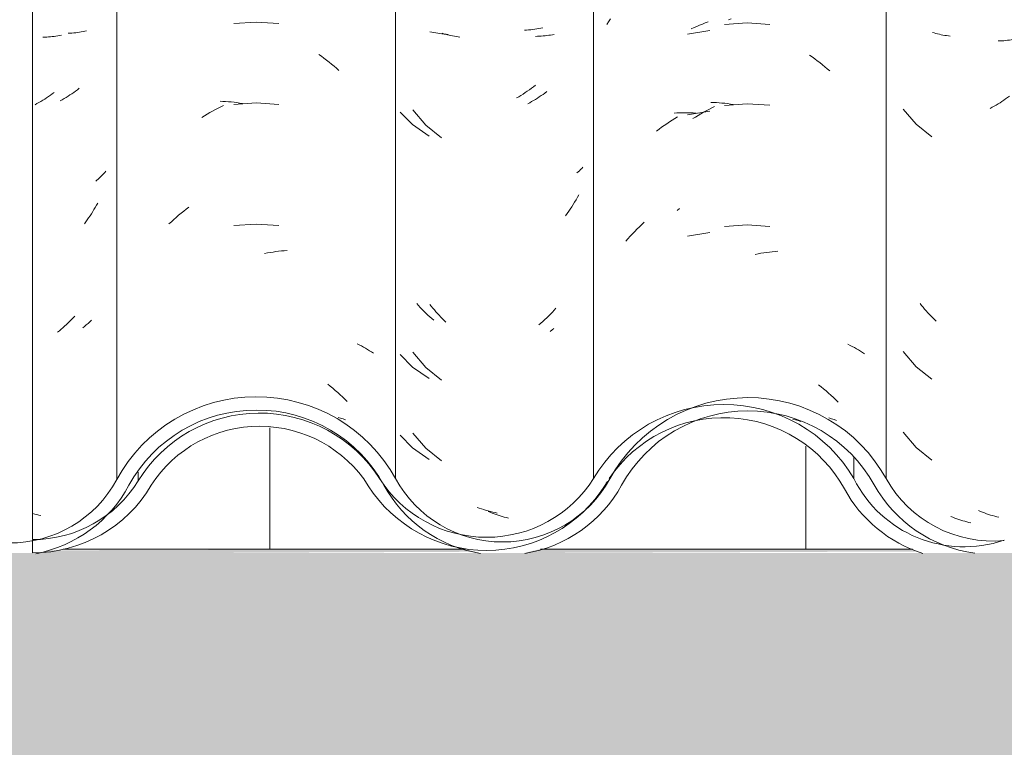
# Model space of a CAD drawing. Header units: metres. Extents: x -27.3 to 21, y -0.3 to 10.3.
# Tile 230 of 255: x 17.689 to 18.056, y 4.641 to 4.913. Entities that reach past the tile are written whole.
import ezdxf

# ---------------------------------------------------------------- set-up
doc = ezdxf.new("R2010")
doc.units = ezdxf.units.M
for name, color, linetype, lineweight in [('A-DETL-GENF', 7, 'Continuous', 5), ('A-GLAZ-CWMG', 7, 'Continuous', 5), ('A-ROOF', 7, 'Continuous', 5), ('A-ROOF-PATT', 7, 'Continuous', 5)]:
    doc.layers.add(name, color=color, linetype=linetype, lineweight=lineweight)
pattern_1 = [(0, (32.697, 1.829), (0.4064, 0.10048), [0.01676, -0.28804, 0.01676, -0.28804, -1.626]), (0, (32.697, 1.829), (0.4064, 0.10048), [-0.6096, 0.01676, -0.59284, 0.01676, -0.28804, -0.7112]), (0, (32.697, 1.829), (0.4064, 0.10048), [-1.524, 0.01676, -0.18644, 0.01676, -0.49124]), (120.277, (32.85, 1.88), (-0.2902108, 0.2961346), [0.01663, -0.28565, 0.01663, -1.898]), (120.277, (32.85, 1.88), (-0.2902108, 0.2961346), [-0.3189, -0.28565, 0.01663, -0.58792, -1.008]), (120.277, (32.85, 1.88), (-0.2902108, 0.2961346), [-1.209, 0.01663, -0.28565, 0.01663, -0.68868]), (120.277, (32.85, 1.88), (-0.2902108, 0.2961346), [-1.528, -0.18489, 0.01663, -0.48717]), (239.723, (32.9, 2.081), (-0.1161944, -0.39998585), [0.01663, -0.28565, 0.01663, -1.898]), (239.723, (32.9, 2.081), (-0.1161944, -0.39998585), [-0.3189, -0.28565, 0.01663, -0.58792, -1.008]), (239.723, (32.9, 2.081), (-0.1161944, -0.39998585), [-1.209, 0.01663, -0.28565, 0.01663, -0.68868]), (239.723, (32.9, 2.081), (-0.1161944, -0.39998585), [-1.528, -0.18489, 0.01663, -0.48717])]

# ---------------------------------------------------------------- blocks, each defined once
blk = doc.blocks.new('FP_404-FACHADA 03')
at = {"layer": 'A-GLAZ-CWMG', "color": 9, "true_color": 0xc0c0c0}
for p, q in [((23.26251, 4.90472), (23.2618, 4.9047)), ((23.26322, 4.90475), (23.26251, 4.90472)), ((23.26393, 4.9048), (23.26322, 4.90475)), ((23.26463, 4.90486), (23.26393, 4.9048)), ((23.26532, 4.90493), (23.26463, 4.90486)), ((23.26601, 4.90501), (23.26532, 4.90493)), ((23.2667, 4.9051), (23.26601, 4.90501)), ((23.26738, 4.90521), (23.2667, 4.9051)), ((23.26805, 4.90533), (23.26738, 4.90521)), ((23.26872, 4.90546), (23.26805, 4.90533)), ((23.26177, 4.8812), (23.26105, 4.88077)), ((23.26249, 4.88165), (23.26177, 4.8812)), ((23.2632, 4.88211), (23.26249, 4.88165)), ((23.2639, 4.88259), (23.2632, 4.88211)), ((23.2646, 4.88308), (23.2639, 4.88259)), ((23.2653, 4.88357), (23.2646, 4.88308)), ((23.26599, 4.88409), (23.2653, 4.88357)), ((23.2596, 4.87994), (23.25887, 4.87954)), ((23.26033, 4.88034), (23.2596, 4.87994)), ((23.26105, 4.88077), (23.26033, 4.88034)), ((23.28252, 4.8518), (23.28205, 4.8514)), ((23.28297, 4.8522), (23.28252, 4.8518)), ((23.28341, 4.85261), (23.28297, 4.8522)), ((23.28384, 4.85303), (23.28341, 4.85261)), ((23.28426, 4.85346), (23.28384, 4.85303)), ((23.28466, 4.8539), (23.28426, 4.85346)), ((23.28505, 4.85434), (23.28466, 4.8539)), ((23.28205, 4.8514), (23.28158, 4.85101)), ((23.28139, 4.84121), (23.28092, 4.84041)), ((23.28186, 4.84201), (23.28139, 4.84121)), ((23.28231, 4.84282), (23.28186, 4.84201)), ((23.27892, 4.83733), (23.27839, 4.83659)), ((23.27943, 4.83809), (23.27892, 4.83733)), ((23.27994, 4.83886), (23.27943, 4.83809)), ((23.28043, 4.83963), (23.27994, 4.83886)), ((23.28092, 4.84041), (23.28043, 4.83963)), ((23.27785, 4.83585), (23.27731, 4.83512)), ((23.27839, 4.83659), (23.27785, 4.83585)), ((23.2737, 4.80067), (23.27309, 4.80001)), ((23.26993, 4.79692), (23.26928, 4.79634)), ((23.27058, 4.79752), (23.26993, 4.79692)), ((23.27122, 4.79813), (23.27058, 4.79752)), ((23.27185, 4.79874), (23.27122, 4.79813)), ((23.27247, 4.79937), (23.27185, 4.79874)), ((23.27309, 4.80001), (23.27247, 4.79937)), ((23.26795, 4.79521), (23.26728, 4.79466)), ((23.26862, 4.79577), (23.26795, 4.79521)), ((23.26928, 4.79634), (23.26862, 4.79577)), ((23.24488, 4.72703), (23.24413, 4.72733)), ((23.24562, 4.72674), (23.24488, 4.72703)), ((23.24637, 4.72647), (23.24562, 4.72674)), ((23.24713, 4.72621), (23.24637, 4.72647)), ((23.24788, 4.72596), (23.24713, 4.72621)), ((23.24863, 4.72573), (23.24788, 4.72596)), ((23.24938, 4.72551), (23.24863, 4.72573)), ((23.25013, 4.72531), (23.24938, 4.72551)), ((23.25089, 4.72512), (23.25013, 4.72531)), ((23.25164, 4.72494), (23.25089, 4.72512))]:
    blk.add_line(p, q, dxfattribs=at)
blk = doc.blocks.new('FP_405-FACHADA 03')
at = {"layer": 'A-GLAZ-CWMG', "color": 9, "true_color": 0xc0c0c0}
for p, q in [((23.1158, 4.91079), (23.11649, 4.91186)), ((23.11649, 4.91186), (23.11719, 4.91292)), ((23.14939, 4.91012), (23.15043, 4.91057)), ((23.15043, 4.91057), (23.15148, 4.911)), ((23.15148, 4.911), (23.15253, 4.9114)), ((23.15253, 4.9114), (23.15358, 4.91179)), ((23.15422, 4.90865), (23.14588, 4.90726)), ((23.14731, 4.90918), (23.14835, 4.90966)), ((23.14835, 4.90966), (23.14939, 4.91012)), ((23.14092, 4.8778), (23.14192, 4.87786)), ((23.14192, 4.87786), (23.14293, 4.8779)), ((23.14293, 4.8779), (23.14395, 4.87793)), ((23.14395, 4.87793), (23.14497, 4.87794)), ((23.14497, 4.87794), (23.14599, 4.87793)), ((23.15422, 4.87851), (23.14588, 4.87712)), ((23.14599, 4.87793), (23.14702, 4.8779)), ((23.14702, 4.8779), (23.14806, 4.87785)), ((23.14806, 4.87785), (23.1491, 4.87778)), ((23.13725, 4.87317), (23.13823, 4.87384)), ((23.13823, 4.87384), (23.13921, 4.87449)), ((23.13921, 4.87449), (23.14021, 4.87512)), ((23.14021, 4.87512), (23.14121, 4.87574)), ((23.14121, 4.87574), (23.14221, 4.87634)), ((23.13436, 4.87105), (23.13532, 4.87178)), ((23.13532, 4.87178), (23.13628, 4.87248)), ((23.13628, 4.87248), (23.13725, 4.87317)), ((23.12884, 4.83621), (23.12974, 4.83704)), ((23.12537, 4.83275), (23.12622, 4.83364)), ((23.12622, 4.83364), (23.12708, 4.83451)), ((23.12708, 4.83451), (23.12796, 4.83537)), ((23.12796, 4.83537), (23.12884, 4.83621)), ((23.12288, 4.82998), (23.1237, 4.83092)), ((23.1237, 4.83092), (23.12453, 4.83184)), ((23.12453, 4.83184), (23.12537, 4.83275)), ((23.15422, 4.8333), (23.14588, 4.83191)), ((23.18525, 4.76354), (23.18624, 4.76331)), ((23.18624, 4.76331), (23.18721, 4.76306)), ((23.18721, 4.76306), (23.18818, 4.7628))]:
    blk.add_line(p, q, dxfattribs=at)
blk = doc.blocks.new('FP_406-FACHADA 03')
at = {"layer": 'A-GLAZ-CWMG', "color": 9, "true_color": 0xc0c0c0}
for p, q in [((23.05056, 4.90796), (23.04983, 4.90813)), ((23.0513, 4.90781), (23.05056, 4.90796)), ((23.05204, 4.90767), (23.0513, 4.90781)), ((23.0528, 4.90755), (23.05204, 4.90767)), ((23.05356, 4.90744), (23.0528, 4.90755)), ((23.05432, 4.90734), (23.05356, 4.90744)), ((23.0551, 4.90727), (23.05432, 4.90734)), ((23.05588, 4.9072), (23.0551, 4.90727)), ((23.05667, 4.90715), (23.05588, 4.9072)), ((23.08587, 4.90875), (23.08509, 4.9087)), ((23.08666, 4.90881), (23.08587, 4.90875)), ((23.08743, 4.90888), (23.08666, 4.90881)), ((23.0882, 4.90897), (23.08743, 4.90888)), ((23.08896, 4.90908), (23.0882, 4.90897)), ((23.08972, 4.9092), (23.08896, 4.90908)), ((23.09047, 4.90933), (23.08972, 4.9092)), ((23.09121, 4.90948), (23.09047, 4.90933)), ((23.09194, 4.90964), (23.09121, 4.90948)), ((23.08458, 4.88489), (23.08379, 4.88439)), ((23.08537, 4.88541), (23.08458, 4.88489)), ((23.08616, 4.88593), (23.08537, 4.88541)), ((23.08694, 4.88648), (23.08616, 4.88593)), ((23.08771, 4.88704), (23.08694, 4.88648)), ((23.08848, 4.88761), (23.08771, 4.88704)), ((23.08924, 4.8882), (23.08848, 4.88761)), ((23.08298, 4.88391), (23.08218, 4.88345)), ((23.08379, 4.88439), (23.08298, 4.88391)), ((23.03877, 4.87819), (23.04339, 4.8735)), ((23.04339, 4.8735), (23.04953, 4.86917)), ((23.10511, 4.85588), (23.10463, 4.85548)), ((23.10558, 4.85629), (23.10511, 4.85588)), ((23.10604, 4.85672), (23.10558, 4.85629)), ((23.10648, 4.85715), (23.10604, 4.85672)), ((23.10691, 4.85759), (23.10648, 4.85715)), ((23.10383, 4.8446), (23.10329, 4.84372)), ((23.10435, 4.84549), (23.10383, 4.8446)), ((23.10486, 4.84638), (23.10435, 4.84549)), ((23.10536, 4.84729), (23.10486, 4.84638)), ((23.10161, 4.84116), (23.10102, 4.84032)), ((23.10218, 4.842), (23.10161, 4.84116)), ((23.10274, 4.84286), (23.10218, 4.842)), ((23.10329, 4.84372), (23.10274, 4.84286)), ((23.10102, 4.84032), (23.10043, 4.8395)), ((23.04558, 4.80596), (23.04492, 4.80671)), ((23.04626, 4.80523), (23.04558, 4.80596)), ((23.04694, 4.80452), (23.04626, 4.80523)), ((23.04764, 4.80382), (23.04694, 4.80452)), ((23.0962, 4.80423), (23.09552, 4.80351)), ((23.09687, 4.80497), (23.0962, 4.80423)), ((23.04834, 4.80313), (23.04764, 4.80382)), ((23.04906, 4.80245), (23.04834, 4.80313)), ((23.04978, 4.80179), (23.04906, 4.80245)), ((23.05051, 4.80114), (23.04978, 4.80179)), ((23.05125, 4.80051), (23.05051, 4.80114)), ((23.09271, 4.80074), (23.09199, 4.80008)), ((23.09343, 4.80141), (23.09271, 4.80074)), ((23.09413, 4.8021), (23.09343, 4.80141)), ((23.09483, 4.80279), (23.09413, 4.8021)), ((23.09552, 4.80351), (23.09483, 4.80279)), ((23.09125, 4.79944), (23.09051, 4.79881)), ((23.09199, 4.80008), (23.09125, 4.79944)), ((23.03877, 4.78776), (23.04339, 4.78307)), ((23.04339, 4.78307), (23.04953, 4.77875)), ((23.03877, 4.75762), (23.04339, 4.75293)), ((23.04339, 4.75293), (23.04953, 4.7486)), ((23.06826, 4.73042), (23.06742, 4.73072)), ((23.0691, 4.73013), (23.06826, 4.73042)), ((23.06993, 4.72987), (23.0691, 4.73013)), ((23.07077, 4.72961), (23.06993, 4.72987)), ((23.07161, 4.72938), (23.07077, 4.72961)), ((23.07245, 4.72916), (23.07161, 4.72938)), ((23.07329, 4.72896), (23.07245, 4.72916)), ((23.07412, 4.72877), (23.07329, 4.72896)), ((23.07496, 4.7286), (23.07412, 4.72877))]:
    blk.add_line(p, q, dxfattribs=at)
blk = doc.blocks.new('FP_407-FACHADA 03')
at = {"layer": 'A-GLAZ-CWMG', "color": 9, "true_color": 0xc0c0c0}
for p, q in [((22.9156, 4.90762), (22.91489, 4.90759)), ((22.91631, 4.90766), (22.9156, 4.90762)), ((22.91701, 4.90772), (22.91631, 4.90766)), ((22.91771, 4.90778), (22.91701, 4.90772)), ((22.9184, 4.90786), (22.91771, 4.90778)), ((22.91908, 4.90795), (22.9184, 4.90786)), ((22.91976, 4.90806), (22.91908, 4.90795)), ((22.92044, 4.90818), (22.91976, 4.90806)), ((22.92111, 4.9083), (22.92044, 4.90818)), ((22.92177, 4.90844), (22.92111, 4.9083)), ((22.91628, 4.88502), (22.91557, 4.88455)), ((22.91698, 4.8855), (22.91628, 4.88502)), ((22.91768, 4.886), (22.91698, 4.8855)), ((22.91837, 4.88651), (22.91768, 4.886)), ((22.91906, 4.88703), (22.91837, 4.88651)), ((22.9127, 4.88279), (22.91198, 4.88238)), ((22.91343, 4.88321), (22.9127, 4.88279)), ((22.91415, 4.88364), (22.91343, 4.88321)), ((22.91486, 4.88409), (22.91415, 4.88364)), ((22.91557, 4.88455), (22.91486, 4.88409)), ((22.92361, 4.80053), (22.92297, 4.79993)), ((22.921, 4.79818), (22.92034, 4.79763)), ((22.92167, 4.79875), (22.921, 4.79818)), ((22.92232, 4.79933), (22.92167, 4.79875)), ((22.92297, 4.79993), (22.92232, 4.79933)), ((22.90241, 4.72822), (22.90163, 4.72844)), ((22.90319, 4.72802), (22.90241, 4.72822)), ((22.90397, 4.72783), (22.90319, 4.72802)), ((22.90475, 4.72766), (22.90397, 4.72783))]:
    blk.add_line(p, q, dxfattribs=at)
blk = doc.blocks.new('Rectangular Mullion - Telha Fibrocimento - Ondulada-V395-FACHADA 03')
at = {"layer": 'A-GLAZ-CWMG', "true_color": 0xc0c0c0}
h = blk.add_hatch(dxfattribs=at)
h.set_pattern_fill('FP_37', color=9, style=0, pattern_type=2)
h.set_pattern_definition(pattern_1)
h.paths.add_polyline_path([(23.24314, 4.71375), (23.25201, 4.714), (23.23158, 4.71951), (23.22119, 4.72561), (23.214, 4.73229), (23.20799, 4.74145), (23.19755, 4.75406), (23.18716, 4.76182), (23.17394, 4.76722), (23.15944, 4.76911), (23.14818, 4.76722), (23.14964, 4.76332), (23.14964, 4.76291), (23.15421, 4.76392), (23.16624, 4.76374), (23.17789, 4.76078), (23.19038, 4.7536), (23.19885, 4.7455), (23.21156, 4.72767), (23.22205, 4.7191), (23.23372, 4.71375), (23.24221, 4.71375)])
h.paths.add_polyline_path([(23.58556, 4.72932), (23.58695, 4.7306), (23.59097, 4.72763), (23.58744, 4.72874)])
h.paths.add_polyline_path([(23.70542, 4.76911), (23.70087, 4.76459), (23.70873, 4.7665), (23.70687, 4.76796)])
h.paths.add_polyline_path([(23.79982, 4.71375), (23.80052, 4.71424), (23.80005, 4.71517), (23.80052, 4.71645), (23.81002, 4.71846), (23.79933, 4.71874), (23.78819, 4.7219), (23.78044, 4.72583), (23.77227, 4.73279), (23.75762, 4.75291), (23.74534, 4.76272), (23.73314, 4.76844), (23.71992, 4.77125), (23.70542, 4.77075), (23.69245, 4.76722), (23.6815, 4.76162), (23.67098, 4.75257), (23.65486, 4.73104), (23.64797, 4.7253), (23.64063, 4.7205), (23.62833, 4.71608), (23.61695, 4.71466), (23.6053, 4.7161), (23.60698, 4.72069), (23.6063, 4.72104), (23.59737, 4.72564), (23.58922, 4.73269), (23.57484, 4.75282), (23.56419, 4.76195), (23.55004, 4.76871), (23.53752, 4.77158), (23.52384, 4.77153), (23.51016, 4.76818), (23.49767, 4.76171), (23.48603, 4.75098), (23.47135, 4.73104), (23.46457, 4.72519), (23.45454, 4.72017), (23.44432, 4.71775), (23.4369, 4.71742), (23.43325, 4.7161), (23.43344, 4.7178), (23.42111, 4.72134), (23.41288, 4.72578), (23.40514, 4.73259), (23.39041, 4.75377), (23.37772, 4.76431), (23.36363, 4.7709), (23.35085, 4.7738), (23.33353, 4.77286), (23.32117, 4.76947), (23.30803, 4.76207), (23.29613, 4.75012), (23.28539, 4.73401), (23.28257, 4.73023), (23.27408, 4.72325), (23.26404, 4.71846), (23.25421, 4.7162), (23.25405, 4.71505), (23.25484, 4.71375), (23.26429, 4.71375), (23.26885, 4.71517), (23.27926, 4.72096), (23.28914, 4.73068), (23.30231, 4.75012), (23.31405, 4.75997), (23.32447, 4.76545), (23.33768, 4.76873), (23.35147, 4.76873), (23.36559, 4.76502), (23.37807, 4.75801), (23.38678, 4.75036), (23.40251, 4.72835), (23.4104, 4.72139), (23.42289, 4.71535), (23.42937, 4.71375), (23.44877, 4.71375), (23.45678, 4.71567), (23.46721, 4.72164), (23.46624, 4.72295), (23.46885, 4.72399), (23.46819, 4.72259), (23.47277, 4.72642), (23.47685, 4.72942), (23.49099, 4.74938), (23.50069, 4.75776), (23.51392, 4.76406), (23.52464, 4.76665), (23.53794, 4.76656), (23.55165, 4.76282), (23.56148, 4.75779), (23.5712, 4.74943), (23.57941, 4.73856), (23.58454, 4.73235), (23.5839, 4.73165), (23.58624, 4.72874), (23.5884, 4.72687), (23.59413, 4.7254), (23.59285, 4.72303), (23.59553, 4.72104), (23.60698, 4.71563), (23.61705, 4.71375), (23.63117, 4.71375), (23.6423, 4.71687), (23.65288, 4.72283), (23.66163, 4.73104), (23.67468, 4.74925), (23.6843, 4.75752), (23.69562, 4.76332), (23.69401, 4.76762), (23.70744, 4.76885), (23.72081, 4.76686), (23.72117, 4.76625), (23.73494, 4.76249), (23.74517, 4.75706), (23.75414, 4.74941), (23.76851, 4.72953), (23.77773, 4.7217), (23.7889, 4.7162), (23.79957, 4.71375)])
h.paths.add_polyline_path([(23.81129, 4.71375), (23.81456, 4.71419), (23.82481, 4.71699), (23.83408, 4.72167), (23.84438, 4.73104), (23.8556, 4.7465), (23.86267, 4.75255), (23.87099, 4.75679), (23.88172, 4.75897), (23.89003, 4.75883), (23.90025, 4.75592), (23.90686, 4.75255), (23.91394, 4.7465), (23.92642, 4.72948), (23.93713, 4.72104), (23.94824, 4.71605), (23.95886, 4.71382), (23.96958, 4.71382), (23.97239, 4.71448), (23.96709, 4.71579), (23.96075, 4.71869), (23.95768, 4.71893), (23.9461, 4.72209), (23.93849, 4.72584), (23.92994, 4.73306), (23.91757, 4.7499), (23.90961, 4.75669), (23.89912, 4.7617), (23.88945, 4.76388), (23.87951, 4.76388), (23.86715, 4.76035), (23.85843, 4.7554), (23.85196, 4.7499), (23.83954, 4.73279), (23.82481, 4.72057), (23.81172, 4.71413), (23.81027, 4.71375)])
h.paths.add_polyline_path([(22.90415, 4.71408), (22.91484, 4.71547), (22.92716, 4.72051), (22.93774, 4.72852), (22.95354, 4.74814), (22.96418, 4.75548), (22.97468, 4.75952), (22.98641, 4.76096), (22.99912, 4.75913), (23.00952, 4.75503), (23.01923, 4.748), (23.0363, 4.72793), (23.04584, 4.72104), (23.05812, 4.71665), (23.04687, 4.72303), (23.04815, 4.7254), (23.04242, 4.72687), (23.03835, 4.73104), (23.03792, 4.73165), (23.03828, 4.73269), (23.02094, 4.75282), (23.00952, 4.76031), (22.99912, 4.76432), (22.98579, 4.76588), (22.97248, 4.76406), (22.95843, 4.75776), (22.94808, 4.74938), (22.93306, 4.73104), (22.92287, 4.72399), (22.92026, 4.72295), (22.92123, 4.72164), (22.91954, 4.72017), (22.90869, 4.71517)])
h.paths.add_polyline_path([(23.07107, 4.71464), (23.08411, 4.71631), (23.09793, 4.72234), (23.1082, 4.73045), (23.11982, 4.74534), (23.12539, 4.75291), (23.13567, 4.7617), (23.14698, 4.76749), (23.14494, 4.76722), (23.13143, 4.7617), (23.11982, 4.75291), (23.10338, 4.73235), (23.09287, 4.72504), (23.08235, 4.72099), (23.07097, 4.71956), (23.06088, 4.72037), (23.05976, 4.71604), (23.07097, 4.71466)])
h.paths.add_polyline_path([(23.97923, 4.7161), (23.98115, 4.71655), (23.99359, 4.7234), (24.00199, 4.73104), (24.00788, 4.73897), (24.0042, 4.74263), (23.99802, 4.73377), (23.9899, 4.72659), (23.97942, 4.72129), (23.97248, 4.71952), (23.97942, 4.71775), (23.97932, 4.71691)])
h.paths.add_polyline_path([(23.96966, 4.71621), (23.97693, 4.71739), (23.96974, 4.71866), (23.96971, 4.7178)])
h.paths.add_polyline_path([(23.42368, 4.71621), (23.42377, 4.71882), (23.43095, 4.71739), (23.42375, 4.71622)])
h.paths.add_polyline_path([(23.45962, 4.71915), (23.4595, 4.72026), (23.46046, 4.72017)])
h.paths.add_polyline_path([(22.91364, 4.71915), (22.91484, 4.72079), (22.9133, 4.72017)])
h.paths.add_polyline_path([(23.04512, 4.72759), (23.04097, 4.7306), (23.03958, 4.72932), (23.04324, 4.72818)])
h.paths.add_polyline_path([(23.15489, 4.76459), (23.15956, 4.76901), (23.16297, 4.76632), (23.16146, 4.76618), (23.15928, 4.76566)])
at = {"layer": 'A-GLAZ-CWMG'}
for p, q in [((23.11089, 5.05868), (23.11089, 4.74145)), ((22.90163, 5.03592), (22.90163, 4.71869)), ((23.20799, 4.74955), (23.20799, 4.74145)), ((22.94102, 4.74379), (22.94102, 4.74056)), ((22.90163, 4.71853), (22.90163, 4.71375))]:
    blk.add_line(p, q, dxfattribs=at)
for centre, major_axis, start_param, end_param in [((23.15944, 4.71361), (0.05612, 0), 0.525465, 2.616128), ((22.98631, 4.71361), (0.05286, 0), 0.561652, 2.599777), ((23.15944, 4.71361), (0.05114, 0), 0.49447, 2.558228), ((22.98631, 4.71361), (0.04788, 0), 0.560893, 2.57643), ((22.90163, 4.76432), (0.04614, 0), 4.712389, 5.735618), ((22.90163, 4.76432), (0.05114, 0), 4.712389, 5.75804), ((23.07097, 4.76612), (0.05205, 0), 3.701092, 5.7276), ((23.07097, 4.76612), (0.04708, 0), 3.700093, 5.724685), ((23.15944, 4.71361), (0.05114, 0), 2.583273, 2.616374), ((23.24921, 4.76139), (0.04589, 0), 3.596619, 5.041436), ((23.24921, 4.76139), (0.0508, 0), 3.634676, 4.401426)]:
    blk.add_ellipse(centre, major_axis=major_axis, ratio=0.988936, start_param=start_param, end_param=end_param, dxfattribs=at)
for name in ['FP_405-FACHADA 03', 'FP_406-FACHADA 03', 'FP_407-FACHADA 03', 'FP_404-FACHADA 03']:
    blk.add_blockref(name, (0, 0), dxfattribs=at)
blk = doc.blocks.new('FP_411-FACHADA 03')
at = {"layer": 'A-GLAZ-CWMG', "color": 9, "true_color": 0xc0c0c0}
for p, q in [((23.23795, 4.90767), (23.23732, 4.90786)), ((23.23858, 4.9075), (23.23795, 4.90767)), ((23.23923, 4.90733), (23.23858, 4.9075)), ((23.23988, 4.90717), (23.23923, 4.90733)), ((23.24054, 4.90703), (23.23988, 4.90717)), ((23.24121, 4.9069), (23.24054, 4.90703)), ((23.24188, 4.90678), (23.24121, 4.9069)), ((23.24255, 4.90667), (23.24188, 4.90678)), ((23.24324, 4.90658), (23.24255, 4.90667)), ((23.24393, 4.9065), (23.24324, 4.90658)), ((23.22638, 4.87931), (23.23122, 4.87363)), ((23.23122, 4.87363), (23.23703, 4.86893)), ((23.23322, 4.80603), (23.23265, 4.80674)), ((23.23379, 4.80534), (23.23322, 4.80603)), ((23.23437, 4.80465), (23.23379, 4.80534)), ((23.23496, 4.80398), (23.23437, 4.80465)), ((23.23556, 4.80331), (23.23496, 4.80398)), ((23.23617, 4.80266), (23.23556, 4.80331)), ((23.23679, 4.80202), (23.23617, 4.80266)), ((23.23741, 4.80139), (23.23679, 4.80202)), ((23.23804, 4.80077), (23.23741, 4.80139)), ((23.23868, 4.80016), (23.23804, 4.80077)), ((23.22638, 4.78888), (23.23122, 4.7832)), ((23.23122, 4.7832), (23.23703, 4.7785)), ((23.22638, 4.75873), (23.23122, 4.75306)), ((23.23122, 4.75306), (23.23703, 4.74836)), ((23.25525, 4.7292), (23.2545, 4.72951)), ((23.256, 4.72891), (23.25525, 4.7292)), ((23.25675, 4.72863), (23.256, 4.72891)), ((23.2575, 4.72836), (23.25675, 4.72863)), ((23.25825, 4.72811), (23.2575, 4.72836)), ((23.259, 4.72787), (23.25825, 4.72811)), ((23.25975, 4.72764), (23.259, 4.72787)), ((23.2605, 4.72743), (23.25975, 4.72764)), ((23.26126, 4.72723), (23.2605, 4.72743)), ((23.26201, 4.72705), (23.26126, 4.72723))]:
    blk.add_line(p, q, dxfattribs=at)
blk = doc.blocks.new('FP_412-FACHADA 03')
at = {"layer": 'A-GLAZ-CWMG', "color": 9, "true_color": 0xc0c0c0}
for p, q in [((23.16815, 4.91143), (23.15971, 4.91079)), ((23.16117, 4.91257), (23.16222, 4.91296)), ((23.17659, 4.91089), (23.16815, 4.91143)), ((23.19145, 4.89943), (23.19242, 4.89875)), ((23.19242, 4.89875), (23.19339, 4.89805)), ((23.19339, 4.89805), (23.19434, 4.89734)), ((23.19434, 4.89734), (23.19529, 4.8966)), ((23.19529, 4.8966), (23.19623, 4.89585)), ((23.19623, 4.89585), (23.19716, 4.89508)), ((23.19716, 4.89508), (23.19808, 4.8943)), ((23.19808, 4.8943), (23.199, 4.8935)), ((23.15464, 4.88179), (23.15567, 4.88176)), ((23.15567, 4.88176), (23.15671, 4.88171)), ((23.15671, 4.88171), (23.15774, 4.88164)), ((23.15774, 4.88164), (23.15879, 4.88155)), ((23.15879, 4.88155), (23.15983, 4.88144)), ((23.16815, 4.88129), (23.15971, 4.88064)), ((23.15983, 4.88144), (23.16088, 4.88132)), ((23.16088, 4.88132), (23.16193, 4.88117)), ((23.16193, 4.88117), (23.16298, 4.88101)), ((23.17659, 4.88075), (23.16815, 4.88129)), ((23.14985, 4.87694), (23.15085, 4.87753)), ((23.15085, 4.87753), (23.15187, 4.8781)), ((23.15187, 4.8781), (23.15289, 4.87865)), ((23.15289, 4.87865), (23.15391, 4.87919)), ((23.15391, 4.87919), (23.15494, 4.87971)), ((23.15494, 4.87971), (23.15597, 4.88021)), ((23.14785, 4.87571), (23.14885, 4.87633)), ((23.14885, 4.87633), (23.14985, 4.87694)), ((23.14204, 4.84146), (23.14299, 4.84218)), ((23.16815, 4.83608), (23.15971, 4.83543)), ((23.17659, 4.83553), (23.16815, 4.83608)), ((23.17648, 4.82596), (23.17753, 4.82608)), ((23.17753, 4.82608), (23.17858, 4.82618)), ((23.17858, 4.82618), (23.17962, 4.82627)), ((23.17122, 4.82509), (23.17227, 4.8253)), ((23.17227, 4.8253), (23.17333, 4.8255)), ((23.17333, 4.8255), (23.17438, 4.82567)), ((23.17438, 4.82567), (23.17543, 4.82583)), ((23.17543, 4.82583), (23.17648, 4.82596)), ((23.20575, 4.79155), (23.20656, 4.79115)), ((23.20656, 4.79115), (23.20737, 4.79074)), ((23.20737, 4.79074), (23.20816, 4.79032)), ((23.20816, 4.79032), (23.20894, 4.78988)), ((23.20894, 4.78988), (23.20971, 4.78943)), ((23.20971, 4.78943), (23.21046, 4.78896)), ((23.21046, 4.78896), (23.2112, 4.78849)), ((23.2112, 4.78849), (23.21193, 4.78799)), ((23.1948, 4.77641), (23.19575, 4.77567)), ((23.19575, 4.77567), (23.19668, 4.77491)), ((23.19668, 4.77491), (23.19761, 4.77414)), ((23.19761, 4.77414), (23.19852, 4.77335)), ((23.19852, 4.77335), (23.19943, 4.77254)), ((23.19943, 4.77254), (23.20033, 4.77172)), ((23.20033, 4.77172), (23.20122, 4.77088)), ((23.20122, 4.77088), (23.20209, 4.77002)), ((23.19867, 4.76407), (23.19962, 4.76378)), ((23.19962, 4.76378), (23.20057, 4.76348)), ((23.20057, 4.76348), (23.2015, 4.76316))]:
    blk.add_line(p, q, dxfattribs=at)
blk = doc.blocks.new('FP_413-FACHADA 03')
at = {"layer": 'A-GLAZ-CWMG', "color": 9, "true_color": 0xc0c0c0}
for p, q in [((23.05506, 4.90736), (23.05443, 4.90755)), ((23.05569, 4.90718), (23.05506, 4.90736)), ((23.05634, 4.90701), (23.05569, 4.90718)), ((23.05699, 4.90686), (23.05634, 4.90701)), ((23.05764, 4.90671), (23.05699, 4.90686)), ((23.09416, 4.9068), (23.09347, 4.90671)), ((23.09484, 4.9069), (23.09416, 4.9068)), ((23.09551, 4.90702), (23.09484, 4.9069)), ((23.09618, 4.90715), (23.09551, 4.90702)), ((23.05831, 4.90658), (23.05764, 4.90671)), ((23.05898, 4.90646), (23.05831, 4.90658)), ((23.05966, 4.90635), (23.05898, 4.90646)), ((23.06034, 4.90626), (23.05966, 4.90635)), ((23.06103, 4.90617), (23.06034, 4.90626)), ((23.08997, 4.90644), (23.08926, 4.90642)), ((23.09068, 4.90647), (23.08997, 4.90644)), ((23.09139, 4.90651), (23.09068, 4.90647)), ((23.09209, 4.90656), (23.09139, 4.90651)), ((23.09278, 4.90663), (23.09209, 4.90656)), ((23.09347, 4.90671), (23.09278, 4.90663)), ((23.09206, 4.88478), (23.09136, 4.8843)), ((23.09276, 4.88528), (23.09206, 4.88478)), ((23.09345, 4.88579), (23.09276, 4.88528)), ((23.08706, 4.88167), (23.08633, 4.88127)), ((23.08779, 4.88207), (23.08706, 4.88167)), ((23.08851, 4.88249), (23.08779, 4.88207)), ((23.08923, 4.88292), (23.08851, 4.88249)), ((23.08994, 4.88337), (23.08923, 4.88292)), ((23.09065, 4.88383), (23.08994, 4.88337)), ((23.09136, 4.8843), (23.09065, 4.88383)), ((23.04352, 4.87902), (23.04834, 4.87333)), ((23.04834, 4.87333), (23.05414, 4.86861)), ((23.05033, 4.80573), (23.04977, 4.80643)), ((23.05091, 4.80503), (23.05033, 4.80573)), ((23.05149, 4.80434), (23.05091, 4.80503)), ((23.05208, 4.80367), (23.05149, 4.80434)), ((23.05268, 4.803), (23.05208, 4.80367)), ((23.05328, 4.80235), (23.05268, 4.803)), ((23.0539, 4.80171), (23.05328, 4.80235)), ((23.05452, 4.80108), (23.0539, 4.80171)), ((23.05515, 4.80046), (23.05452, 4.80108)), ((23.05579, 4.79985), (23.05515, 4.80046)), ((23.09541, 4.7969), (23.09474, 4.79635)), ((23.09608, 4.79746), (23.09541, 4.7969)), ((23.04352, 4.78859), (23.04834, 4.7829)), ((23.04834, 4.7829), (23.05414, 4.77818)), ((23.04352, 4.75844), (23.04834, 4.75276)), ((23.04834, 4.75276), (23.05414, 4.74804)), ((23.07234, 4.72887), (23.0716, 4.72918)), ((23.07309, 4.72858), (23.07234, 4.72887)), ((23.07384, 4.7283), (23.07309, 4.72858)), ((23.07459, 4.72803), (23.07384, 4.7283)), ((23.07534, 4.72778), (23.07459, 4.72803)), ((23.07609, 4.72754), (23.07534, 4.72778)), ((23.07684, 4.72731), (23.07609, 4.72754)), ((23.07759, 4.7271), (23.07684, 4.72731)), ((23.07835, 4.72691), (23.07759, 4.7271)), ((23.0791, 4.72672), (23.07835, 4.72691))]:
    blk.add_line(p, q, dxfattribs=at)
blk = doc.blocks.new('FP_414-FACHADA 03')
at = {"layer": 'A-GLAZ-CWMG', "color": 9, "true_color": 0xc0c0c0}
for p, q in [((22.98508, 4.91176), (22.97665, 4.91116)), ((22.99352, 4.91118), (22.98508, 4.91176)), ((23.00837, 4.89967), (23.00934, 4.89898)), ((23.00934, 4.89898), (23.0103, 4.89828)), ((23.0103, 4.89828), (23.01126, 4.89756)), ((23.01126, 4.89756), (23.01221, 4.89683)), ((23.01221, 4.89683), (23.01314, 4.89607)), ((23.01314, 4.89607), (23.01407, 4.8953)), ((23.01407, 4.8953), (23.01499, 4.89452)), ((23.01499, 4.89452), (23.0159, 4.89372)), ((22.97157, 4.8822), (22.9726, 4.88216)), ((22.9726, 4.88216), (22.97364, 4.8821)), ((22.97364, 4.8821), (22.97468, 4.88202)), ((22.97468, 4.88202), (22.97572, 4.88193)), ((22.97572, 4.88193), (22.97677, 4.88181)), ((22.98508, 4.88162), (22.97665, 4.88102)), ((22.97677, 4.88181), (22.97781, 4.88168)), ((22.97781, 4.88168), (22.97887, 4.88153)), ((22.97887, 4.88153), (22.97992, 4.88137)), ((22.99352, 4.88103), (22.98508, 4.88162)), ((22.96677, 4.87738), (22.96778, 4.87796)), ((22.96778, 4.87796), (22.96879, 4.87852)), ((22.96879, 4.87852), (22.96981, 4.87907)), ((22.96981, 4.87907), (22.97084, 4.8796)), ((22.97084, 4.8796), (22.97186, 4.88011)), ((22.97186, 4.88011), (22.9729, 4.8806)), ((22.96476, 4.87616), (22.96576, 4.87678)), ((22.96576, 4.87678), (22.96677, 4.87738)), ((22.95705, 4.84046), (22.95799, 4.84121)), ((22.95799, 4.84121), (22.95893, 4.84195)), ((22.95893, 4.84195), (22.95989, 4.84267)), ((22.9525, 4.83645), (22.95339, 4.83728)), ((22.95339, 4.83728), (22.95429, 4.8381)), ((22.95429, 4.8381), (22.9552, 4.8389)), ((22.9552, 4.8389), (22.95612, 4.83969)), ((22.95612, 4.83969), (22.95705, 4.84046)), ((22.98508, 4.83641), (22.97665, 4.8358)), ((22.99352, 4.83582), (22.98508, 4.83641)), ((22.99132, 4.82597), (22.99237, 4.82612)), ((22.99237, 4.82612), (22.99342, 4.82625)), ((22.99342, 4.82625), (22.99446, 4.82637)), ((22.99446, 4.82637), (22.99551, 4.82646)), ((22.99551, 4.82646), (22.99655, 4.82654)), ((22.98815, 4.8254), (22.98921, 4.82561)), ((22.98921, 4.82561), (22.99026, 4.8258)), ((22.99026, 4.8258), (22.99132, 4.82597)), ((23.02265, 4.79175), (23.02346, 4.79135)), ((23.02346, 4.79135), (23.02427, 4.79094)), ((23.02427, 4.79094), (23.02506, 4.79052)), ((23.02506, 4.79052), (23.02584, 4.79008)), ((23.02584, 4.79008), (23.02661, 4.78963)), ((23.02661, 4.78963), (23.02736, 4.78916)), ((23.02736, 4.78916), (23.0281, 4.78868)), ((23.0281, 4.78868), (23.02883, 4.78819)), ((23.01172, 4.77664), (23.01266, 4.77589)), ((23.01266, 4.77589), (23.01359, 4.77513)), ((23.01359, 4.77513), (23.01452, 4.77436)), ((23.01452, 4.77436), (23.01543, 4.77356)), ((23.01543, 4.77356), (23.01634, 4.77275)), ((23.01634, 4.77275), (23.01724, 4.77193)), ((23.01724, 4.77193), (23.01812, 4.77109)), ((23.01812, 4.77109), (23.019, 4.77023)), ((23.01558, 4.76428), (23.01653, 4.764)), ((23.01653, 4.764), (23.01747, 4.76369)), ((23.01747, 4.76369), (23.0184, 4.76337))]:
    blk.add_line(p, q, dxfattribs=at)
blk = doc.blocks.new('FP_415-FACHADA 03')
at = {"layer": 'A-GLAZ-CWMG', "color": 9, "true_color": 0xc0c0c0}
for p, q in [((22.91237, 4.90684), (22.91171, 4.90671)), ((22.90618, 4.90611), (22.90547, 4.90609)), ((22.90689, 4.90614), (22.90618, 4.90611)), ((22.90759, 4.90618), (22.90689, 4.90614)), ((22.90829, 4.90624), (22.90759, 4.90618)), ((22.90899, 4.90631), (22.90829, 4.90624)), ((22.90968, 4.90639), (22.90899, 4.90631)), ((22.91036, 4.90648), (22.90968, 4.90639)), ((22.91104, 4.90659), (22.91036, 4.90648)), ((22.91171, 4.90671), (22.91104, 4.90659)), ((22.90896, 4.88496), (22.90827, 4.88446)), ((22.90965, 4.88547), (22.90896, 4.88496)), ((22.90327, 4.88133), (22.90254, 4.88093)), ((22.904, 4.88174), (22.90327, 4.88133)), ((22.90472, 4.88216), (22.904, 4.88174)), ((22.90544, 4.88259), (22.90472, 4.88216)), ((22.90615, 4.88304), (22.90544, 4.88259)), ((22.90686, 4.8835), (22.90615, 4.88304)), ((22.90757, 4.88397), (22.90686, 4.8835)), ((22.90827, 4.88446), (22.90757, 4.88397)), ((22.92854, 4.85568), (22.92816, 4.85524)), ((22.92891, 4.85612), (22.92854, 4.85568)), ((22.92564, 4.85279), (22.92518, 4.85241)), ((22.92609, 4.85318), (22.92564, 4.85279)), ((22.92653, 4.85358), (22.92609, 4.85318)), ((22.92696, 4.85398), (22.92653, 4.85358)), ((22.92737, 4.8544), (22.92696, 4.85398)), ((22.92777, 4.85482), (22.92737, 4.8544)), ((22.92816, 4.85524), (22.92777, 4.85482)), ((22.92405, 4.84103), (22.92355, 4.84025)), ((22.92453, 4.84181), (22.92405, 4.84103)), ((22.925, 4.84261), (22.92453, 4.84181)), ((22.92546, 4.84341), (22.925, 4.84261)), ((22.92591, 4.84422), (22.92546, 4.84341)), ((22.92148, 4.83724), (22.92094, 4.83651)), ((22.92201, 4.83798), (22.92148, 4.83724)), ((22.92254, 4.83873), (22.92201, 4.83798)), ((22.92305, 4.83948), (22.92254, 4.83873)), ((22.92355, 4.84025), (22.92305, 4.83948)), ((22.91612, 4.80075), (22.9155, 4.80012)), ((22.91674, 4.8014), (22.91612, 4.80075)), ((22.91735, 4.80205), (22.91674, 4.8014)), ((22.91227, 4.79715), (22.91161, 4.79659)), ((22.91293, 4.79772), (22.91227, 4.79715)), ((22.91358, 4.7983), (22.91293, 4.79772)), ((22.91423, 4.7989), (22.91358, 4.7983)), ((22.91487, 4.7995), (22.91423, 4.7989)), ((22.9155, 4.80012), (22.91487, 4.7995)), ((22.91161, 4.79659), (22.91094, 4.79604))]:
    blk.add_line(p, q, dxfattribs=at)
blk = doc.blocks.new('Rectangular Mullion - Telha Fibrocimento - Ondulada-V408-FACHADA 03')
at = {"layer": 'A-GLAZ-CWMG', "true_color": 0xc0c0c0}
h = blk.add_hatch(dxfattribs=at)
h.set_pattern_fill('FP_37', color=9, style=0, pattern_type=2)
h.set_pattern_definition(pattern_1)
h.paths.add_polyline_path([(23.03958, 4.72932), (23.04097, 4.7306), (23.04512, 4.72759), (23.04146, 4.72874)])
h.paths.add_polyline_path([(23.15944, 4.76911), (23.15489, 4.76459), (23.16275, 4.7665), (23.15956, 4.76901)])
h.paths.add_polyline_path([(23.25306, 4.71375), (23.25454, 4.71424), (23.25407, 4.71517), (23.25454, 4.71645), (23.26404, 4.71846), (23.25335, 4.71874), (23.24221, 4.7219), (23.23446, 4.72583), (23.22629, 4.73279), (23.21164, 4.75291), (23.19936, 4.76272), (23.18716, 4.76844), (23.17394, 4.77125), (23.15944, 4.77075), (23.14647, 4.76722), (23.13552, 4.76162), (23.125, 4.75257), (23.10888, 4.73104), (23.09793, 4.72234), (23.09465, 4.7205), (23.08235, 4.71608), (23.07097, 4.71466), (23.05932, 4.7161), (23.061, 4.72069), (23.06032, 4.72104), (23.05139, 4.72564), (23.04324, 4.73269), (23.02886, 4.75282), (23.01821, 4.76195), (23.00406, 4.76871), (22.99154, 4.77158), (22.97786, 4.77153), (22.96418, 4.76818), (22.95169, 4.76171), (22.94102, 4.75237), (22.92537, 4.73104), (22.91859, 4.72519), (22.90892, 4.72026), (22.89834, 4.71775), (22.88746, 4.7178), (22.87513, 4.72134), (22.86729, 4.72544), (22.85916, 4.73259), (22.84443, 4.75377), (22.83307, 4.76364), (22.81855, 4.77069), (22.80487, 4.7738), (22.78976, 4.77346), (22.77519, 4.76947), (22.76205, 4.76207), (22.75015, 4.75012), (22.74191, 4.73734), (22.73659, 4.73023), (22.7281, 4.72325), (22.71817, 4.71848), (22.70737, 4.7162), (22.69633, 4.71653), (22.68525, 4.7197), (22.67607, 4.72481), (22.66802, 4.73229), (22.66201, 4.74145), (22.65157, 4.75406), (22.64148, 4.7617), (22.62796, 4.76722), (22.61346, 4.76911), (22.59896, 4.76722), (22.58545, 4.7617), (22.57384, 4.75291), (22.5574, 4.73235), (22.54781, 4.7254), (22.53678, 4.72104), (22.52499, 4.71956), (22.51204, 4.7215), (22.50217, 4.7254), (22.49258, 4.73235), (22.47653, 4.7517), (22.46354, 4.76031), (22.45294, 4.76434), (22.43981, 4.76588), (22.4265, 4.76406), (22.41409, 4.75898), (22.40338, 4.75098), (22.38708, 4.73104), (22.37824, 4.72453), (22.37014, 4.7213), (22.37014, 4.71599), (22.38118, 4.72051), (22.39176, 4.72852), (22.40756, 4.74814), (22.4173, 4.75512), (22.42849, 4.75949), (22.44043, 4.76096), (22.45314, 4.75913), (22.46354, 4.75503), (22.47325, 4.748), (22.48921, 4.72874), (22.49986, 4.72104), (22.5132, 4.71612), (22.52509, 4.71464), (22.53813, 4.71631), (22.55034, 4.72116), (22.56092, 4.72887), (22.57643, 4.74849), (22.58569, 4.75608), (22.5982, 4.7617), (22.60823, 4.76392), (22.62026, 4.76374), (22.63191, 4.76078), (22.64254, 4.75521), (22.65287, 4.7455), (22.66558, 4.72767), (22.67607, 4.7191), (22.68774, 4.71375), (22.71831, 4.71375), (22.72287, 4.71517), (22.73285, 4.72057), (22.74316, 4.73068), (22.75633, 4.75012), (22.76647, 4.75912), (22.77849, 4.76545), (22.7917, 4.76873), (22.80549, 4.76873), (22.81961, 4.76502), (22.83061, 4.75931), (22.8408, 4.75036), (22.85537, 4.72937), (22.86629, 4.72041), (22.87691, 4.71535), (22.88339, 4.71375), (22.90279, 4.71375), (22.9108, 4.71567), (22.92123, 4.72164), (22.92026, 4.72295), (22.92287, 4.72399), (22.92221, 4.72259), (22.92679, 4.72642), (22.93087, 4.72942), (22.94501, 4.74938), (22.95471, 4.75776), (22.96794, 4.76406), (22.97866, 4.76665), (22.99196, 4.76656), (23.00567, 4.76282), (23.0155, 4.75779), (23.02522, 4.74943), (23.03343, 4.73856), (23.03856, 4.73235), (23.03792, 4.73165), (23.04074, 4.72832), (23.04324, 4.72666), (23.04815, 4.7254), (23.04687, 4.72303), (23.04955, 4.72104), (23.061, 4.71563), (23.07107, 4.71375), (23.08519, 4.71375), (23.09632, 4.71687), (23.1069, 4.72283), (23.11565, 4.73104), (23.12875, 4.74929), (23.13832, 4.75752), (23.14964, 4.76332), (23.14803, 4.76762), (23.16146, 4.76885), (23.17483, 4.76686), (23.17477, 4.76635), (23.18896, 4.76249), (23.19919, 4.75706), (23.20816, 4.74941), (23.22253, 4.72953), (23.23175, 4.7217), (23.24292, 4.7162), (23.25201, 4.714)])
h.paths.add_polyline_path([(23.26671, 4.71375), (23.27883, 4.71699), (23.2881, 4.72167), (23.2984, 4.73104), (23.30962, 4.7465), (23.31669, 4.75255), (23.32501, 4.75679), (23.33574, 4.75897), (23.34445, 4.75873), (23.35427, 4.75592), (23.36088, 4.75255), (23.36796, 4.7465), (23.38044, 4.72948), (23.39115, 4.72104), (23.40226, 4.71605), (23.41288, 4.71382), (23.4236, 4.71382), (23.42641, 4.71448), (23.42111, 4.71579), (23.41555, 4.7187), (23.4117, 4.71893), (23.40012, 4.72209), (23.39251, 4.72584), (23.38417, 4.73277), (23.37159, 4.7499), (23.36363, 4.75669), (23.35427, 4.76143), (23.34347, 4.76388), (23.33353, 4.76388), (23.32117, 4.76035), (23.31245, 4.7554), (23.30598, 4.7499), (23.29356, 4.73279), (23.27883, 4.72057), (23.26574, 4.71413), (23.26578, 4.71375)])
h.paths.add_polyline_path([(23.43325, 4.7161), (23.4369, 4.71742), (23.44761, 4.7234), (23.45601, 4.73104), (23.4619, 4.73897), (23.45822, 4.74263), (23.45204, 4.73377), (23.44392, 4.72659), (23.43344, 4.72129), (23.4265, 4.71952), (23.43344, 4.71775), (23.43334, 4.71691)])
h.paths.add_polyline_path([(23.42368, 4.71621), (23.43095, 4.71739), (23.42376, 4.71866), (23.42368, 4.71624)])
h.paths.add_polyline_path([(22.91364, 4.71915), (22.91352, 4.72026), (22.91448, 4.72017)])
at = {"layer": 'A-GLAZ-CWMG'}
for p, q in [((22.93305, 5.0583), (22.93305, 4.74106)), ((23.03701, 5.05868), (23.03701, 4.74145)), ((23.22001, 5.05868), (23.22001, 4.74145))]:
    blk.add_line(p, q, dxfattribs=at)
for centre, major_axis, start_param, end_param in [((22.98513, 4.71361), (0.05902, 0), 0.497168, 2.651943), ((23.1685, 4.71361), (0.05869, 0), 0.500225, 2.643944), ((22.98513, 4.71361), (0.05402, 0), 0.495792, 2.647005), ((23.1685, 4.71361), (0.05369, 0), 0.502013, 2.643685), ((22.89312, 4.76226), (0.04532, 0), 3.624607, 5.790408), ((22.89312, 4.76226), (0.05032, 0), 4.9071, 5.79602), ((23.07701, 4.76273), (0.05042, 0), 3.63698, 4.547987), ((23.07701, 4.76273), (0.04542, 0), 3.635147, 5.786308), ((23.07701, 4.76273), (0.05042, 0), 4.876389, 5.786507), ((23.25993, 4.76324), (0.0506, 0), 3.643606, 4.575797), ((23.25993, 4.76324), (0.0456, 0), 3.645908, 4.802664)]:
    blk.add_ellipse(centre, major_axis=major_axis, ratio=0.988936, start_param=start_param, end_param=end_param, dxfattribs=at)
for name in ['FP_414-FACHADA 03', 'FP_412-FACHADA 03', 'FP_415-FACHADA 03', 'FP_413-FACHADA 03', 'FP_411-FACHADA 03']:
    blk.add_blockref(name, (0, 0), dxfattribs=at)

msp = doc.modelspace()

# ---------------------------------------------------------------- hatches: boundary and pattern name
at = {"layer": 'A-DETL-GENF', "true_color": 0xdbcc9e}
h = msp.add_hatch(color=9, dxfattribs=at)
h.paths.add_polyline_path([(13.20222, 2.62), (20.04722, 2.62), (20.04722, 2.68), (13.20222, 2.68), (13.20222, 2.65)])
h.paths.add_polyline_path([(18.99945, 4.62375), (19.94672, 4.62375), (19.94672, 4.71375), (17.16232, 4.71375), (17.16222, 4.80375), (17.00732, 4.80375), (17.00732, 4.62375), (18.50641, 4.62375)])
at = {"layer": 'A-ROOF', "true_color": 0xc8c8c8}
h = msp.add_hatch(color=9, dxfattribs=at)
h.paths.add_polyline_path([(19.89222, 4.71375), (19.89222, 4.71517), (19.85944, 4.71517), (19.85372, 4.71382), (19.84182, 4.71382), (19.8361, 4.71517), (19.70282, 4.71517), (19.69683, 4.71375), (19.88234, 4.71375)])
h.paths.add_polyline_path([(17.16722, 4.71375), (17.47788, 4.71426), (17.47607, 4.71517), (17.16232, 4.71517), (17.16232, 4.71375)])
h.paths.add_polyline_path([(17.52503, 4.71375), (17.67557, 4.71375), (17.66984, 4.71517), (17.51423, 4.71473), (17.51049, 4.71375), (17.52034, 4.71375)])
h.paths.add_polyline_path([(17.76686, 4.71375), (17.8593, 4.71416), (17.85511, 4.71517), (17.7011, 4.7147), (17.69497, 4.71375), (17.70702, 4.71375)])
h.paths.add_polyline_path([(17.89011, 4.71375), (18.02386, 4.71426), (18.02205, 4.71517), (17.88328, 4.71517), (17.87737, 4.71375), (17.88683, 4.71375)])
h.paths.add_polyline_path([(19.67418, 4.71375), (19.68318, 4.71375), (19.6773, 4.71517), (19.52122, 4.71517), (19.51531, 4.71375), (19.67233, 4.71375)])
h.paths.add_polyline_path([(18.07101, 4.71375), (18.22129, 4.71382), (18.21859, 4.71448), (18.21329, 4.71382), (18.20388, 4.71382), (18.19816, 4.71517), (18.06301, 4.71473), (18.06122, 4.71375), (18.06962, 4.71375)])
h.paths.add_polyline_path([(18.25989, 4.71375), (18.40696, 4.71375), (18.40109, 4.71517), (18.24708, 4.7147), (18.24095, 4.71375), (18.253, 4.71375)])
h.paths.add_polyline_path([(18.44478, 4.71375), (18.56984, 4.71426), (18.56803, 4.71517), (18.42926, 4.71517), (18.42335, 4.71375), (18.43281, 4.71375)])
h.paths.add_polyline_path([(18.61699, 4.71375), (18.76727, 4.71382), (18.76457, 4.71448), (18.75927, 4.71382), (18.74986, 4.71382), (18.74414, 4.71517), (18.60899, 4.71473), (18.6072, 4.71375), (18.6156, 4.71375)])
h.paths.add_polyline_path([(18.81456, 4.71375), (18.95294, 4.71375), (18.94707, 4.71517), (18.79306, 4.7147), (18.78693, 4.71375), (18.79898, 4.71375)])
h.paths.add_polyline_path([(19.15318, 4.71375), (19.31325, 4.71382), (19.31055, 4.71448), (19.30525, 4.71382), (19.29584, 4.71382), (19.29012, 4.71517), (19.15497, 4.71473), (19.15217, 4.71375)])
h.paths.add_polyline_path([(19.36923, 4.71375), (19.49892, 4.71375), (19.49249, 4.71517), (19.33881, 4.71517), (19.33291, 4.71375), (19.34092, 4.71375)])
h.paths.add_polyline_path([(18.97879, 4.71375), (19.11582, 4.71426), (19.11401, 4.71517), (18.97524, 4.71517), (18.96933, 4.71375), (18.97701, 4.71375)])
at = {"layer": 'A-ROOF-PATT', "true_color": 0x787878}
h = msp.add_hatch(dxfattribs=at)
h.set_pattern_fill('FP_36', color=8, style=0, pattern_type=2)
h.set_pattern_definition([(90, (31.28218, 5.476), (-0.1, 6e-18), [])])
h.paths.add_polyline_path([(17.17336, 4.71517), (17.31304, 4.71517), (17.30422, 4.71626), (17.292, 4.72106), (17.28139, 4.72874), (17.26543, 4.748), (17.25572, 4.75503), (17.24415, 4.75949), (17.23199, 4.76088), (17.21868, 4.75871), (17.20948, 4.75512), (17.19974, 4.74814), (17.18394, 4.72852), (17.17255, 4.72017), (17.16232, 4.71547), (17.16232, 4.71517), (17.17042, 4.71517)])
h.paths.add_polyline_path([(19.86443, 4.71517), (19.89222, 4.71517), (19.89202, 4.73897), (19.88498, 4.72948), (19.87404, 4.72093), (19.86443, 4.71635), (19.85944, 4.71517), (19.86226, 4.71517)])
h.paths.add_polyline_path([(19.15822, 4.71517), (19.29012, 4.71517), (19.28426, 4.71655), (19.27365, 4.72187), (19.26319, 4.73135), (19.24973, 4.74852), (19.24502, 4.75255), (19.23499, 4.7572), (19.22761, 4.75897), (19.21767, 4.75883), (19.20745, 4.75592), (19.19985, 4.75171), (19.19376, 4.7465), (19.18132, 4.72937), (19.17006, 4.72057), (19.15994, 4.7159), (19.15684, 4.71517)])
h.paths.add_polyline_path([(17.34252, 4.71517), (17.47607, 4.71517), (17.46706, 4.7197), (17.45776, 4.72767), (17.44375, 4.74735), (17.43344, 4.75589), (17.42409, 4.76078), (17.41244, 4.76374), (17.39958, 4.76374), (17.38867, 4.76132), (17.37763, 4.75588), (17.36861, 4.74849), (17.3531, 4.72887), (17.34223, 4.72104), (17.32896, 4.71614), (17.32138, 4.71517), (17.33999, 4.71517)])
h.paths.add_polyline_path([(17.51505, 4.71517), (17.66909, 4.71535), (17.66731, 4.71579), (17.6566, 4.72139), (17.64639, 4.73104), (17.63298, 4.75036), (17.62279, 4.75931), (17.61073, 4.76557), (17.59705, 4.76877), (17.58194, 4.76825), (17.57067, 4.76545), (17.55865, 4.75912), (17.54851, 4.75012), (17.53409, 4.72881), (17.52503, 4.72057), (17.51695, 4.7162)])
h.paths.add_polyline_path([(17.70471, 4.71517), (17.85318, 4.71563), (17.8502, 4.71626), (17.83736, 4.72151), (17.82737, 4.72874), (17.81039, 4.74874), (17.8017, 4.75503), (17.79013, 4.75949), (17.77797, 4.76088), (17.76466, 4.75871), (17.75546, 4.75512), (17.74572, 4.74814), (17.72992, 4.72852), (17.71853, 4.72017), (17.70523, 4.71523)])
h.paths.add_polyline_path([(17.88597, 4.71517), (18.02205, 4.71517), (18.01304, 4.7197), (18.00374, 4.72767), (17.98973, 4.74735), (17.97934, 4.75593), (17.97007, 4.76078), (17.95842, 4.76374), (17.94556, 4.76374), (17.9385, 4.76162), (17.92882, 4.75608), (17.92034, 4.74849), (17.90611, 4.72887), (17.89556, 4.72048), (17.88505, 4.71559), (17.88505, 4.71517)])
h.paths.add_polyline_path([(19.8361, 4.71517), (19.83024, 4.71655), (19.81963, 4.72187), (19.8094, 4.73104), (19.79808, 4.7465), (19.791, 4.75255), (19.78268, 4.75679), (19.77359, 4.75897), (19.76365, 4.75883), (19.75343, 4.75592), (19.74554, 4.75146), (19.73901, 4.74549), (19.7273, 4.72937), (19.71682, 4.72096), (19.70592, 4.7159), (19.70282, 4.71517), (19.83238, 4.71517)])
h.paths.add_polyline_path([(18.07101, 4.71517), (18.19816, 4.71517), (18.1923, 4.71655), (18.18169, 4.72187), (18.17123, 4.73135), (18.15777, 4.74852), (18.15306, 4.75255), (18.14303, 4.7572), (18.13565, 4.75897), (18.12571, 4.75883), (18.11549, 4.75592), (18.10888, 4.75255), (18.1018, 4.7465), (18.08936, 4.72937), (18.0781, 4.72057), (18.06922, 4.7162), (18.06626, 4.71517), (18.06962, 4.71517)])
h.paths.add_polyline_path([(18.253, 4.71517), (18.39916, 4.71563), (18.39618, 4.71626), (18.38315, 4.72165), (18.37286, 4.72932), (18.35637, 4.74874), (18.34768, 4.75503), (18.33611, 4.75949), (18.32395, 4.76088), (18.31064, 4.75871), (18.30144, 4.75512), (18.29071, 4.74695), (18.2759, 4.72852), (18.26532, 4.72051), (18.25146, 4.71527), (18.25146, 4.71517)])
h.paths.add_polyline_path([(19.6773, 4.71517), (19.67233, 4.71637), (19.6617, 4.72179), (19.65156, 4.73104), (19.63828, 4.74941), (19.62862, 4.75765), (19.61575, 4.76376), (19.60489, 4.76635), (19.59158, 4.76618), (19.57803, 4.76243), (19.56844, 4.75752), (19.55882, 4.74925), (19.54451, 4.72927), (19.53381, 4.72064), (19.52299, 4.71559), (19.52299, 4.71517), (19.67418, 4.71517)])
h.paths.add_polyline_path([(18.44349, 4.71517), (18.56803, 4.71517), (18.55902, 4.7197), (18.54972, 4.72767), (18.53571, 4.74735), (18.52532, 4.75593), (18.51605, 4.76078), (18.5044, 4.76374), (18.49154, 4.76374), (18.48448, 4.76162), (18.4748, 4.75608), (18.46632, 4.74849), (18.45209, 4.72887), (18.44185, 4.72064), (18.43103, 4.71559), (18.43103, 4.71517), (18.44066, 4.71517)])
h.paths.add_polyline_path([(19.11401, 4.71517), (19.105, 4.7197), (19.0957, 4.72767), (19.08169, 4.74735), (19.0713, 4.75593), (19.06108, 4.76102), (19.05038, 4.76374), (19.03752, 4.76374), (19.03046, 4.76162), (19.02078, 4.75608), (19.0123, 4.74849), (18.99807, 4.72887), (18.98752, 4.72048), (18.97701, 4.71559), (18.97701, 4.71517), (19.10619, 4.71517)])
h.paths.add_polyline_path([(19.49305, 4.71517), (19.48942, 4.71604), (19.47875, 4.72151), (19.46847, 4.73104), (19.45534, 4.74943), (19.44562, 4.75779), (19.43418, 4.76365), (19.42166, 4.76666), (19.40798, 4.76646), (19.3943, 4.76262), (19.38404, 4.75708), (19.37513, 4.74938), (19.36078, 4.72913), (19.34983, 4.72026), (19.34113, 4.71517), (19.49249, 4.71517)])
h.paths.add_polyline_path([(18.62626, 4.71517), (18.74414, 4.71517), (18.73828, 4.71655), (18.72767, 4.72187), (18.71721, 4.73135), (18.70375, 4.74852), (18.69904, 4.75255), (18.68901, 4.7572), (18.68163, 4.75897), (18.67169, 4.75883), (18.66147, 4.75592), (18.65387, 4.75171), (18.64778, 4.7465), (18.63534, 4.72937), (18.62408, 4.72057), (18.61396, 4.7159), (18.61224, 4.71517), (18.61699, 4.71517)])
h.paths.add_polyline_path([(18.8113, 4.71517), (18.94514, 4.71563), (18.93782, 4.71797), (18.92932, 4.72151), (18.91884, 4.72932), (18.90235, 4.74874), (18.89366, 4.75503), (18.88209, 4.75949), (18.86993, 4.76088), (18.85662, 4.75871), (18.84742, 4.75512), (18.83768, 4.74814), (18.82188, 4.72852), (18.81049, 4.72017), (18.79744, 4.71527), (18.79908, 4.71517), (18.80836, 4.71517)])

# ---------------------------------------------------------------- linework, layer by layer
at = {"layer": 'A-ROOF'}
for p, q in [((17.70523, 4.71517), (17.85511, 4.71517)), ((17.88328, 4.71517), (18.02205, 4.71517))]:
    msp.add_line(p, q, dxfattribs=at)

# ---------------------------------------------------------------- block references
at = {"layer": 'A-GLAZ-CWMG'}
for name in ['Rectangular Mullion - Telha Fibrocimento - Ondulada-V408-FACHADA 03', 'Rectangular Mullion - Telha Fibrocimento - Ondulada-V395-FACHADA 03']:
    msp.add_blockref(name, (-5.20782, 0), dxfattribs=at)

doc.saveas('drawing.dxf')
